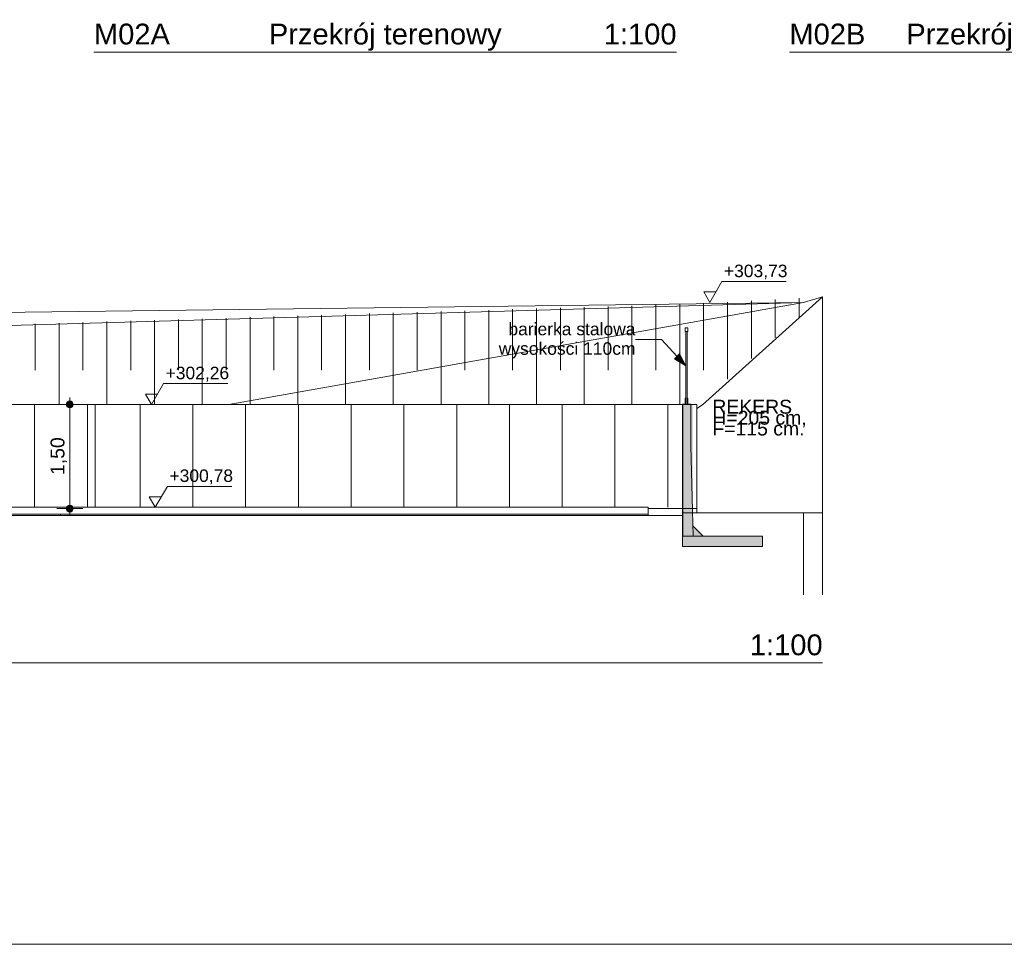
# Model space of a CAD drawing. Extents: x 250 to 10950, y 49 to 2920.
# Tile 7 of 23: x 5477 to 6895, y 50 to 1382. Entities that reach past the tile are written whole.
import ezdxf
from ezdxf.enums import TextEntityAlignment as Align
from ezdxf.xclip import XClip

# ---------------------------------------------------------------- set-up
doc = ezdxf.new("R2010")
doc.units = 0
doc.header["$MEASUREMENT"] = 0
doc.header["$XCLIPFRAME"] = 0
doc.linetypes.add('Wipeout_Contour', pattern=[10000, 0, -10000])
for name, color, linetype in [('FORMA - Arch 01 - 820-G Rysunki Obrazki', 7, 'Continuous'), ('M03_Przekrój terenowy_3_0', 7, 'Continuous'), ('M03_Przekrój terenowy_3_01FORMA - PZT - Inne obiekty', 7, 'Continuous'), ('M03_Przekrój terenowy_3_09FORMA  - nawierzchnie MODEL', 7, 'Continuous'), ('M03_Przekrój terenowy_3__UKŁAD LODÓWEK I REGAŁÓW', 7, 'Continuous'), ('M03_Przekrój terenowy_3_FORMA - Arch 01 - PZT-3 Ukształtowanie terenu', 7, 'Continuous')]:
    doc.layers.add(name, color=color, linetype=linetype)
doc.styles.add('STYL_AUTOMATYCZNY_10', font='arial.ttf')
doc.styles.add('STYL_AUTOMATYCZNY_2', font='arial.ttf')
pattern_1 = [(270, (5878.478735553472, 753.5376203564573), (-76, 0), [])]

# ---------------------------------------------------------------- blocks, each defined once
blk = doc.blocks.new('*X11')
at = {"layer": 'M03_Przekrój terenowy_3_FORMA - Arch 01 - PZT-3 Ukształtowanie terenu', "color": 112, "linetype": 'Continuous', "lineweight": 13, "ltscale": 0.1, "true_color": 0x00bb5e}
for p, q in [((6565.45190997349, 923.6505039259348), (6565.45190997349, 978.981425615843)), ((6599.841988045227, 953.4029534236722), (6599.841988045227, 980.8766350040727)), ((6187.161051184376, 876.8748284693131), (6187.161051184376, 964.6692949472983)), ((6221.551129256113, 827.652030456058), (6221.551129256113, 965.7136346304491)), ((6255.941207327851, 876.8748284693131), (6255.941207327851, 966.7579743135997)), ((6290.331285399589, 827.6556425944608), (6290.331285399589, 967.8023139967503)), ((6324.721363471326, 876.8748284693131), (6324.721363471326, 968.8466536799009)), ((6359.111441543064, 827.6592547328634), (6359.111441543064, 969.8909933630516)), ((6393.501519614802, 876.8748284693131), (6393.501519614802, 970.9353330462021)), ((6427.891597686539, 827.6628668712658), (6427.891597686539, 971.9796727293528)), ((6462.281675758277, 876.8748284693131), (6462.281675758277, 973.2957974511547)), ((6496.671753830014, 864.1456049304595), (6496.671753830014, 975.191006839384)), ((6531.061831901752, 893.8980544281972), (6531.061831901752, 977.0862162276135)), ((5740.090036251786, 827.6267454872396), (5740.090036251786, 951.0928790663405)), ((5774.480114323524, 876.8748284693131), (5774.480114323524, 952.137218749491)), ((5808.870192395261, 827.6303576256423), (5808.870192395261, 953.1815584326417)), ((5843.260270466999, 876.8748284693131), (5843.260270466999, 954.2258981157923)), ((5877.650348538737, 827.6339697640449), (5877.650348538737, 955.270237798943)), ((5912.040426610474, 876.8748284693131), (5912.040426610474, 956.3145774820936)), ((5946.430504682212, 827.6375819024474), (5946.430504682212, 957.3589171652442)), ((5980.82058275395, 876.8748284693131), (5980.82058275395, 958.4032568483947)), ((6015.210660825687, 827.6411940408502), (6015.210660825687, 959.4475965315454)), ((6049.600738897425, 876.8748284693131), (6049.600738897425, 960.491936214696)), ((6083.990816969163, 827.6448061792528), (6083.990816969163, 961.5362758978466)), ((6118.3808950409, 876.8748284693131), (6118.3808950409, 962.5806155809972)), ((6152.770973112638, 827.6484183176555), (6152.770973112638, 963.624955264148)), ((5499.359489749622, 876.8748284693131), (5499.359489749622, 943.7825012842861)), ((5533.74956782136, 827.6159090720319), (5533.74956782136, 944.8268409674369)), ((5568.139645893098, 876.8748284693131), (5568.139645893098, 945.8711806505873)), ((5602.529723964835, 827.6195212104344), (5602.529723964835, 946.9155203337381)), ((5636.919802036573, 876.8748284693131), (5636.919802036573, 947.9598600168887)), ((5671.309880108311, 827.6231333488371), (5671.309880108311, 949.0041997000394)), ((5705.699958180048, 876.8748284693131), (5705.699958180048, 950.0485393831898))]:
    blk.add_line(p, q, dxfattribs=at)
blk = doc.blocks.new('Rysunek_4_3', base_point=(24694690.71395063, 681.6642147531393))
at = {"layer": 'M03_Przekrój terenowy_3__UKŁAD LODÓWEK I REGAŁÓW', "color": 9, "linetype": 'Continuous', "lineweight": 13, "ltscale": 0.1}
blk.add_line((6488.520576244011, 1004.664198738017), (6581.440285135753, 1004.664198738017), dxfattribs=at)
at = {"layer": 'M03_Przekrój terenowy_3_0', "color": 7, "linetype": 'Continuous', "lineweight": 13, "insert": (6474.896158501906, 782.6256486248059), "char_height": 20, "attachment_point": 7, "style": 'STYL_AUTOMATYCZNY_2'}
blk.add_mtext('\\A1;{\\pql;\\fArial|b0|i0|c238|p0;\\W1.000000;F=115 cm.}', dxfattribs=at)
at = {"layer": 'M03_Przekrój terenowy_3__UKŁAD LODÓWEK I REGAŁÓW', "color": 6, "linetype": 'Continuous', "lineweight": 25, "insert": (6491.52056551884, 1007.664214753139), "char_height": 17.99999952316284, "width": 89.9197176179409, "attachment_point": 7, "style": 'STYL_AUTOMATYCZNY_2'}
blk.add_mtext('\\A1;{\\pql;\\fArial|b0|i0|c238|p0;\\W1.000000;+303,73}', dxfattribs=at)
at = {"color": 254, "linetype": 'Wipeout_Contour', "lineweight": 0, "ltscale": 12360.28599008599}
blk.add_wipeout([(4497.376368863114, 913.3632187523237), (1873.596972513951, 827.6642151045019), (5663.058454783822, 827.6642188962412)], dxfattribs=at).dxf.layer = 'M03_Przekrój terenowy_3_09FORMA  - nawierzchnie MODEL'
at = {"color": 254, "linetype": 'Wipeout_Contour', "lineweight": 0, "ltscale": 30404.13442006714}
blk.add_wipeout([(5535.847615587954, 669.6642252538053), (5535.847615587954, 667.6642205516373), (6382.29588039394, 667.6642205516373), (6382.29588039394, 677.6642188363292), (6382.2609547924, 669.6642126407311)], dxfattribs=at).dxf.layer = 'M03_Przekrój terenowy_3_09FORMA  - nawierzchnie MODEL'
at = {"color": 254, "linetype": 'Wipeout_Contour', "lineweight": 0, "ltscale": 25910.10844176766}
blk.add_wipeout([(6432.29638019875, 677.6642137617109), (6432.29638019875, 671.6642226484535), (6452.295467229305, 671.6642226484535), (6452.295467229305, 677.6642137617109)], dxfattribs=at).dxf.layer = 'M03_Przekrój terenowy_3_09FORMA  - nawierzchnie MODEL'
at = {"color": 254, "linetype": 'Wipeout_Contour', "lineweight": 0, "ltscale": 34735.60394028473}
blk.add_wipeout([(6606.308263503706, 974.6642086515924), (4497.376368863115, 913.3632092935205), (5523.03968680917, 837.9581653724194), (5663.058455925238, 827.6642190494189), (5778.460543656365, 827.6642190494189), (6256.116484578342, 912.4810622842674)], dxfattribs=at).dxf.layer = 'M03_Przekrój terenowy_3_09FORMA  - nawierzchnie MODEL'
at = {"color": 254, "linetype": 'Wipeout_Contour', "lineweight": 0, "ltscale": 14681.1624395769}
blk.add_wipeout([(1633.0371333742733, 669.6642156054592), (1633.0371333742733, 667.6642147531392), (5535.842409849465, 667.6642147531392), (5535.842409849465, 669.6642282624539)], dxfattribs=at).dxf.layer = 'M03_Przekrój terenowy_3_09FORMA  - nawierzchnie MODEL'
at = {"layer": 'M03_Przekrój terenowy_3__UKŁAD LODÓWEK I REGAŁÓW', "color": 9, "linetype": 'Continuous', "lineweight": 13, "ltscale": 0.1}
blk.add_line((5658.085455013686, 842.6642122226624), (5675.485427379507, 842.6642122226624), dxfattribs=at)
at = {"color": 254, "linetype": 'Wipeout_Contour', "lineweight": 0, "ltscale": 33084.13856324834}
blk.add_wipeout([(6606.308288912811, 974.6642590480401), (6452.587291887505, 821.9541131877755), (6460.9092533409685, 827.0629103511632), (6633.758558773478, 982.7393153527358), (6610.35968195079, 975.8566392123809)], dxfattribs=at).dxf.layer = 'M03_Przekrój terenowy_3_09FORMA  - nawierzchnie MODEL'
at = {"layer": 'M03_Przekrój terenowy_3__UKŁAD LODÓWEK I REGAŁÓW', "color": 9, "linetype": 'Continuous', "lineweight": 13, "ltscale": 0.1}
blk.add_line((6462.420525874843, 989.6642288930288), (6479.820590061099, 989.6642288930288), dxfattribs=at)
at = {"color": 254, "linetype": 'Wipeout_Contour', "lineweight": 0, "ltscale": 32028.43229112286}
blk.add_wipeout([(5778.462083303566, 827.6642114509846), (6452.295885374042, 827.6642114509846), (6452.295885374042, 821.7752221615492), (6452.587283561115, 821.954117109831), (6606.308263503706, 974.6642086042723)], dxfattribs=at).dxf.layer = 'M03_Przekrój terenowy_3_09FORMA  - nawierzchnie MODEL'
at = {"layer": 'M03_Przekrój terenowy_3_0', "linetype": 'Continuous', "lineweight": 0, "true_color": 0x000000}
blk.add_hatch(color=18, dxfattribs=at).paths.add_polyline_path([(6436.660591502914, 883.1951961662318), (6427.684755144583, 900.3018992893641), (6420.333936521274, 893.5221157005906)])
at = {"layer": 'M03_Przekrój terenowy_3_0', "color": 7, "linetype": 'Continuous', "lineweight": 13, "ltscale": 0.1}
for p, q in [((6420.333895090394, 893.52208184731), (6427.684763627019, 900.3019191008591)), ((6436.660578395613, 883.1952212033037), (6427.684763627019, 900.3019191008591)), ((6436.660578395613, 883.1952212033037), (6420.333895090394, 893.52208184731)), ((6435.55368305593, 836.6642977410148), (6436.660578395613, 836.6642977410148)), ((6438.66061110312, 836.6642977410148), (6439.660627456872, 836.6642977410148)), ((6439.660627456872, 836.6642977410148), (6439.660627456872, 827.4110016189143)), ((6444.045328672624, 827.4110016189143), (6443.547386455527, 827.9109638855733)), ((6444.045328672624, 827.4110016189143), (6444.047899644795, 767.9109926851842))]:
    blk.add_line(p, q, dxfattribs=at)
at = {"layer": 'M03_Przekrój terenowy_3_01FORMA - PZT - Inne obiekty', "color": 1, "linetype": 'Continuous', "lineweight": 13, "ltscale": 0.1}
blk.add_line((6452.295853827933, 827.6642423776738), (6452.295486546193, 821.7749715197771), dxfattribs=at)
at = {"layer": 'M03_Przekrój terenowy_3__UKŁAD LODÓWEK I REGAŁÓW', "color": 9, "linetype": 'Continuous', "lineweight": 13, "ltscale": 0.1}
blk.add_line((5684.185505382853, 857.6641820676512), (5777.105214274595, 857.6641820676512), dxfattribs=at)
at = {"layer": 'M03_Przekrój terenowy_3_0', "color": 7, "linetype": 'Continuous', "lineweight": 13, "char_height": 20, "attachment_point": 7, "style": 'STYL_AUTOMATYCZNY_2'}
for s, insert in [('\\A1;{\\pql;\\fArial|b0|i0|c238|p0;\\W1.000000;REKERS}', (6474.883658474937, 814.054197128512)), ('\\A1;{\\pql;\\fArial|b0|i0|c238|p0;\\W1.000000;H=205 cm,  }', (6474.883658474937, 794.7914717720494))]:
    blk.add_mtext(s, dxfattribs=dict(at, insert=insert))
at = {"layer": 'M03_Przekrój terenowy_3__UKŁAD LODÓWEK I REGAŁÓW', "color": 6, "linetype": 'Continuous', "lineweight": 25, "insert": (5687.185473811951, 860.6642147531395), "char_height": 17.99999952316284, "width": 89.9197176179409, "attachment_point": 7, "style": 'STYL_AUTOMATYCZNY_2'}
blk.add_mtext('\\A1;{\\pql;\\fArial|b0|i0|c238|p0;\\W1.000000;+302,26}', dxfattribs=at)
at = {"color": 254, "linetype": 'Wipeout_Contour', "lineweight": 0, "ltscale": 37062.57774084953}
blk.add_wipeout([(6432.295880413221, 827.6642134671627), (5585.843959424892, 827.6642134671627), (5585.843959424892, 679.6642100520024), (6382.260949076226, 679.6642100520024), (6382.260949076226, 677.6642093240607), (6432.295880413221, 677.6642093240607)], dxfattribs=at).dxf.layer = 'M03_Przekrój terenowy_3_01FORMA - PZT - Inne obiekty'
at = {"color": 254, "linetype": 'Wipeout_Contour', "lineweight": 0, "ltscale": 15154.12191972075}
blk.add_wipeout([(6606.308263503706, 974.6642147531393), (3771.8883359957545, 938.5724366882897), (4497.376368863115, 913.3632187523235)], dxfattribs=at).dxf.layer = 'M03_Przekrój terenowy_3_09FORMA  - nawierzchnie MODEL'
at = {"layer": 'M03_Przekrój terenowy_3_0', "color": 7, "linetype": 'Continuous', "lineweight": 15, "ltscale": 0.1}
blk.add_line((6633.758558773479, 982.7457427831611), (6606.308288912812, 974.6642590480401), dxfattribs=at)
at = {"layer": 'M03_Przekrój terenowy_3_0', "color": 7, "linetype": 'Continuous', "lineweight": 13, "ltscale": 0.1}
for p, q in [((6435.55368305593, 937.9110182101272), (6439.660627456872, 937.9110182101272)), ((6435.55368305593, 932.9110282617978), (6435.55368305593, 937.9110182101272)), ((6439.660627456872, 932.9110282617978), (6439.660627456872, 937.9110182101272)), ((6435.55368305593, 932.9110282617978), (6439.660627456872, 932.9110282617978)), ((6436.660578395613, 827.4110016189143), (6436.660578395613, 932.9110282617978)), ((6438.66061110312, 827.4110016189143), (6438.66061110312, 932.9110282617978)), ((6401.716751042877, 921.0822607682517), (6364.155582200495, 921.0822607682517)), ((6424.009375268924, 896.9120004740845), (6401.716751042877, 921.0822607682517)), ((6432.04531606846, 827.4110016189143), (6432.546380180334, 827.9109638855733)), ((6432.295894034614, 827.6610286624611), (6432.546563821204, 827.411368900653)), ((6432.545370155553, 827.4110016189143), (6444.045328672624, 827.4110016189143)), ((6432.546380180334, 827.9109638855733), (6443.547386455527, 827.9109638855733)), ((6435.55368305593, 836.6642977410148), (6435.55368305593, 827.4110016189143))]:
    blk.add_line(p, q, dxfattribs=at)
at = {"layer": 'M03_Przekrój terenowy_3_01FORMA - PZT - Inne obiekty', "color": 1, "linetype": 'Continuous', "lineweight": 13, "ltscale": 0.1}
blk.add_line((6452.295853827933, 827.6642423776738), (6432.295894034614, 827.6642423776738), dxfattribs=at)
at = {"layer": 'M03_Przekrój terenowy_3_09FORMA  - nawierzchnie MODEL', "color": 251, "linetype": 'Continuous', "lineweight": 13, "ltscale": 0.1, "true_color": 0x606060}
for p, q in [((6606.308288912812, 974.6642590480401), (6633.758558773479, 982.7436309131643)), ((3771.888325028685, 938.5724008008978), (6606.308288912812, 974.6642590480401)), ((4497.376362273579, 913.3631922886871), (6606.308288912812, 974.6642590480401)), ((5778.462136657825, 827.6642423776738), (6606.308288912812, 974.6642590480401))]:
    blk.add_line(p, q, dxfattribs=at)
at = {"layer": 'M03_Przekrój terenowy_3_09FORMA  - nawierzchnie MODEL', "color": 7, "linetype": 'Continuous', "lineweight": 18, "ltscale": 0.1, "flags": 128}
blk.add_lwpolyline([(6633.758558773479, 982.7393440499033), (6460.909233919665, 827.0629341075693), (6452.295479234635, 821.7749667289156)], dxfattribs=at)
at = {"layer": 'M03_Przekrój terenowy_3__UKŁAD LODÓWEK I REGAŁÓW', "color": 9, "linetype": 'Continuous', "lineweight": 13, "ltscale": 0.1}
for p, q in [((6471.120603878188, 974.6642590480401), (6488.520576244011, 1004.664198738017)), ((6471.120603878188, 974.6642590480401), (6462.420525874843, 989.6642288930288)), ((5666.785441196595, 827.6642423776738), (5684.185505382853, 857.6641820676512)), ((5666.785441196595, 827.6642423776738), (5658.085455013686, 842.6642122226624)), ((5672.380335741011, 679.6642093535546), (5689.780308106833, 709.6642408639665)), ((5689.780308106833, 709.6642408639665), (5782.700016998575, 709.6642408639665)), ((5672.380335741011, 679.6642093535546), (5663.6803495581, 694.664271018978)), ((5663.6803495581, 694.664271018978), (5681.080321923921, 694.664271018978))]:
    blk.add_line(p, q, dxfattribs=at)
at = {"layer": 'M03_Przekrój terenowy_3_0', "color": 7, "linetype": 'Continuous', "lineweight": 13, "insert": (6364.155615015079, 919.5133120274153), "char_height": 18, "width": 254.3904572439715, "attachment_point": 6, "line_spacing_factor": 0.9375780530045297, "style": 'STYL_AUTOMATYCZNY_10'}
blk.add_mtext('\\A1;{\\pqr;\\fArial|b0|i0|c238|p0;\\W1.000000;barierka stalowa \\fArial|b0|i0|c238|p0;\\W1.000000;wysokości 110cm}', dxfattribs=at)
at = {"layer": 'M03_Przekrój terenowy_3__UKŁAD LODÓWEK I REGAŁÓW', "color": 6, "linetype": 'Continuous', "lineweight": 25, "insert": (5692.780315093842, 712.6642318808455), "char_height": 17.99999952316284, "width": 89.9197176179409, "attachment_point": 7, "style": 'STYL_AUTOMATYCZNY_2'}
blk.add_mtext('\\A1;{\\pql;\\fArial|b0|i0|c238|p0;\\W1.000000;+300,78}', dxfattribs=at)
at = {"color": 254, "linetype": 'Wipeout_Contour', "lineweight": 0, "ltscale": 47579.98249645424}
blk.add_wipeout([(4651.756997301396, 667.664230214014), (4651.756997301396, 553.2310853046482), (6606.308288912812, 553.2310853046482), (6606.308288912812, 671.6642038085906), (6432.296353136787, 671.6642038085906), (6432.296353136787, 667.664230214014), (6382.295902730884, 667.664230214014), (5535.847573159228, 667.664230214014)], dxfattribs=at).dxf.layer = 'M03_Przekrój terenowy_3_0'
at = {"color": 254, "linetype": 'Wipeout_Contour', "lineweight": 0, "ltscale": 14873.19955382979}
blk.add_wipeout([(1633.0368238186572, 827.6642147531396), (1633.0368238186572, 679.6642137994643), (5585.843960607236, 679.6642043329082), (5585.843960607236, 827.6642171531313)], dxfattribs=at).dxf.layer = 'M03_Przekrój terenowy_3_01FORMA - PZT - Inne obiekty'
at = {"layer": 'M03_Przekrój terenowy_3_0', "linetype": 'Continuous', "lineweight": 0, "true_color": 0x000000}
for points in [[(5544.19270384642, 827.6642147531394), (5544.573306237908, 825.7507975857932), (5545.657169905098, 824.1286808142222), (5547.279286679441, 823.0448171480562), (5549.192703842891, 822.6642147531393), (5551.106121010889, 823.0448171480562), (5552.728237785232, 824.1286808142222), (5553.812101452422, 825.7507975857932), (5554.19270384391, 827.6642147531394), (5553.812101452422, 829.5776319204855), (5552.728237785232, 831.1997486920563), (5551.106121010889, 832.2836123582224), (5549.192703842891, 832.6642147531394), (5547.279286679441, 832.2836123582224), (5545.657169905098, 831.1997486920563), (5544.573306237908, 829.5776319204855)], [(6432.295880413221, 622.9109878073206), (6547.047092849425, 622.9109878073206), (6547.047092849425, 637.9719604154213), (6461.702029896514, 637.9719604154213), (6446.701507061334, 652.971958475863), (6446.701507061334, 827.6609865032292), (6432.295880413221, 827.6609865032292)], [(5544.19270384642, 677.6642147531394), (5544.573306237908, 675.7507975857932), (5545.657169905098, 674.1286808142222), (5547.279286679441, 673.0448171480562), (5549.192703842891, 672.6642147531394), (5551.106121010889, 673.0448171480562), (5552.728237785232, 674.1286808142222), (5553.812101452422, 675.7507975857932), (5554.19270384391, 677.6642147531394), (5553.812101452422, 679.5776319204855), (5552.728237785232, 681.1997486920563), (5551.106121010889, 682.2836123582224), (5549.192703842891, 682.6642147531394), (5547.279286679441, 682.2836123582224), (5545.657169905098, 681.1997486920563), (5544.573306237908, 679.5776319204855)]]:
    blk.add_hatch(color=18, dxfattribs=at).paths.add_polyline_path(points)
at = {"layer": 'M03_Przekrój terenowy_3_FORMA - Arch 01 - PZT-3 Ukształtowanie terenu', "linetype": 'Continuous', "lineweight": 5}
h = blk.add_hatch(dxfattribs=at)
h.set_pattern_fill('Podłoga_z_desek_0003', color=252, style=0, pattern_type=2)
h.set_pattern_definition(pattern_1)
h.paths.add_polyline_path([(5585.843959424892, 827.4110088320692), (1633.036822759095, 827.4110088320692), (1633.036822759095, 679.6642318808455), (5585.843959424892, 679.6642318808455)])
h = blk.add_hatch(dxfattribs=at)
h.set_pattern_fill('Podłoga_z_desek_0003', color=252, style=0, pattern_type=2)
h.set_pattern_definition(pattern_1)
h.paths.add_polyline_path([(6438.012170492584, 827.4110088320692), (5585.843959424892, 827.4110088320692), (5585.843959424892, 679.6642318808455), (6438.012170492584, 679.6642318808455)])
at = {"layer": 'M03_Przekrój terenowy_3_0', "color": 7, "linetype": 'Continuous', "lineweight": 13, "ltscale": 0.1}
for p, q in [((5549.192663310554, 832.6642323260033), (5549.192663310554, 837.6642222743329)), ((5544.192673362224, 827.6642423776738), (5530.442746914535, 827.6642423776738)), ((5570.843921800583, 827.6642423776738), (5554.192745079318, 827.6642423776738)), ((6432.047060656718, 622.9110087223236), (6432.045499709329, 827.4110934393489)), ((6432.547390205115, 637.9106112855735), (6432.546563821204, 827.4097161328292)), ((5549.192663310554, 682.6642584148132), (5549.192663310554, 822.6642524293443)), ((6447.049234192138, 637.9106112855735), (6444.047899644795, 767.9109926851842)), ((5544.192673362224, 677.664176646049), (5530.442746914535, 677.664176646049)), ((5549.192663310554, 667.6641967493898), (5549.192663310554, 672.6641866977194)), ((5567.942671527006, 677.664176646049), (5554.192745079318, 677.664176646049)), ((6461.702030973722, 637.9719473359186), (6446.701510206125, 652.9719171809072)), ((6547.047104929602, 637.9109785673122), (6432.046877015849, 637.9106112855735)), ((6547.047104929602, 622.9110087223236), (6547.047104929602, 637.9109785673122)), ((6443.548121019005, 622.9110087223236), (6432.047060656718, 622.9110087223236)), ((6443.548121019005, 622.9110087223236), (6547.047104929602, 622.9110087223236))]:
    blk.add_line(p, q, dxfattribs=at)
for centre in [(5549.192703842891, 827.6642147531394), (5549.192703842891, 677.6642147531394)]:
    blk.add_circle(centre, 5, dxfattribs=at)
at = {"layer": 'M03_Przekrój terenowy_3_01FORMA - PZT - Inne obiekty', "color": 1, "linetype": 'Continuous', "lineweight": 13, "ltscale": 0.1}
for p, q in [((1633.036801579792, 827.6642423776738), (5585.843983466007, 827.6642423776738)), ((5585.843983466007, 827.6642423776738), (6432.295894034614, 827.6642423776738)), ((5585.843983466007, 827.6642423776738), (5585.843983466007, 679.6642093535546)), ((6432.295894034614, 827.6642423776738), (6432.295894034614, 677.664176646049)), ((6452.295853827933, 677.664176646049), (6432.295894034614, 677.664176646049))]:
    blk.add_line(p, q, dxfattribs=at)
at = {"layer": 'M03_Przekrój terenowy_3_09FORMA  - nawierzchnie MODEL', "color": 7, "linetype": 'Continuous', "lineweight": 18, "ltscale": 0.1}
for p, q in [((6452.295486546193, 821.7749715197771), (6452.295853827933, 677.664176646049)), ((6382.260919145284, 679.6642093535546), (6382.260919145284, 669.6642294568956)), ((6382.296178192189, 677.664176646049), (6382.296178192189, 667.6641967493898)), ((6432.296353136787, 677.664176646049), (6382.296178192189, 677.664176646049)), ((6432.296353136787, 667.6641967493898), (6382.296178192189, 667.6641967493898)), ((6432.296353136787, 677.664176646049), (6432.296353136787, 667.6641967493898)), ((6452.295853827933, 677.664176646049), (6452.295486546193, 671.6641703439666))]:
    blk.add_line(p, q, dxfattribs=at)
at = {"layer": 'M03_Przekrój terenowy_3_09FORMA  - nawierzchnie MODEL', "color": 251, "linetype": 'Continuous', "lineweight": 13, "ltscale": 0.1, "true_color": 0x606060}
for p, q in [((1633.03716886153, 667.6641967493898), (5535.842431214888, 667.6641967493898)), ((5535.842431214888, 669.6642294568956), (5535.842431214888, 667.6641967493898)), ((5535.847573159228, 669.6642294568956), (5535.847573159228, 667.6641967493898)), ((5535.847573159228, 667.6641967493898), (6382.295902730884, 667.6641967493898)), ((6382.260950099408, 677.6642147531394), (6382.29588039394, 677.6642147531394)), ((6432.296353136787, 671.6641703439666), (6452.295486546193, 671.6641703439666))]:
    blk.add_line(p, q, dxfattribs=at)
at = {"layer": 'M03_Przekrój terenowy_3_09FORMA  - nawierzchnie MODEL', "color": 7, "linetype": 'Continuous', "lineweight": 18, "ltscale": 0.1, "flags": 128}
for points in [[(6382.260950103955, 679.6642147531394), (5472.505329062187, 679.6642147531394), (471.799374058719, 679.6642147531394)], [(6382.260950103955, 669.6642147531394), (5472.505329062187, 669.6642147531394), (471.799374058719, 669.6642147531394)]]:
    blk.add_lwpolyline(points, dxfattribs=at)
at = {"layer": 'M03_Przekrój terenowy_3_0', "color": 7, "linetype": 'Continuous', "lineweight": 13, "ltscale": 0.1}
blk.add_blockref('*X11', (0, 0), dxfattribs=at)
at = {"layer": 'M03_Przekrój terenowy_3_0', "color": 7, "linetype": 'Continuous', "lineweight": 13, "insert": (5545.192703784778, 725.9722171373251), "char_height": 20, "width": 53.384, "attachment_point": 7, "rotation": 90, "style": 'STYL_AUTOMATYCZNY_10'}
blk.add_mtext('\\A1;{\\pql;\\fArial|b0|i0|c238|p0;\\W1.000000;1,50}', dxfattribs=at)
at = {"color": 254, "linetype": 'Wipeout_Contour', "lineweight": 0, "ltscale": 26594.25702832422}
blk.add_wipeout([(6633.758558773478, 671.6642140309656), (6606.308288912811, 671.6642140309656), (6606.308288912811, 553.2310955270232), (6633.758558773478, 553.2310955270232)], dxfattribs=at).dxf.layer = 'M03_Przekrój terenowy_3_0'
at = {"layer": 'M03_Przekrój terenowy_3_0', "color": 7, "linetype": 'Continuous', "lineweight": 13, "ltscale": 0.1}
blk.add_line((6633.758558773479, 982.7456946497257), (6633.758558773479, 553.2310955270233), dxfattribs=at)
at = {"layer": 'M03_Przekrój terenowy_3_0', "color": 7, "linetype": 'Continuous', "lineweight": 15, "ltscale": 0.1}
blk.add_line((6606.308288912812, 671.6642140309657), (6606.308288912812, 553.2310955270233), dxfattribs=at)
at = {"layer": 'M03_Przekrój terenowy_3_09FORMA  - nawierzchnie MODEL', "color": 7, "linetype": 'Continuous', "lineweight": 18, "ltscale": 0.1}
blk.add_line((6633.765640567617, 671.6642146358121), (6452.295473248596, 671.6642146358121), dxfattribs=at)
blk = doc.blocks.new('Wbudowany tytuł rysunku[3]', base_point=(471.799374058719, 553.2310518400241))
at = {"layer": 'FORMA - Arch 01 - 820-G Rysunki Obrazki', "color": 7, "linetype": 'Continuous', "lineweight": 13, "ltscale": 0.1}
blk.add_line((471.799374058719, 455.2310518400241), (6633.758558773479, 455.2310518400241), dxfattribs=at)
at = {"layer": 'FORMA - Arch 01 - 820-G Rysunki Obrazki', "color": 7, "lineweight": 13, "style": 'STYL_AUTOMATYCZNY_10'}
blk.add_attdef('AC_DrawingNumber', text='', height=30, dxfattribs=at).set_placement((471.799374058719, 496.3739103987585), align=Align.TOP_LEFT)
blk.add_attdef('AC_DrawingName', text='', height=30, dxfattribs=at).set_placement((3552.778966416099, 496.3739103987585), align=Align.TOP_CENTER)
blk.add_attdef('AC_DrawingScale', text='', height=30, dxfattribs=at).set_placement((6633.758558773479, 496.3739103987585), align=Align.TOP_RIGHT)
blk = doc.blocks.new('Wbudowany tytuł rysunku[4]', base_point=(6585.873592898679, 1433.011744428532))
at = {"layer": 'FORMA - Arch 01 - 820-G Rysunki Obrazki', "color": 7, "linetype": 'Continuous', "lineweight": 13, "ltscale": 0.1}
blk.add_line((6585.873592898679, 1335.011744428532), (7258.13210920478, 1335.011744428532), dxfattribs=at)
at = {"layer": 'FORMA - Arch 01 - 820-G Rysunki Obrazki', "color": 7, "lineweight": 13, "style": 'STYL_AUTOMATYCZNY_10'}
blk.add_attdef('AC_DrawingNumber', text='', height=30, dxfattribs=at).set_placement((6585.873592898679, 1376.154602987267), align=Align.TOP_LEFT)
blk.add_attdef('AC_DrawingName', text='', height=30, dxfattribs=at).set_placement((6922.00285105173, 1376.154602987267), align=Align.TOP_CENTER)
blk.add_attdef('AC_DrawingScale', text='', height=30, dxfattribs=at).set_placement((7258.13210920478, 1376.154602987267), align=Align.TOP_RIGHT)
blk = doc.blocks.new('Wbudowany tytuł rysunku[5]', base_point=(5584.016092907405, 1433.011744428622))
at = {"layer": 'FORMA - Arch 01 - 820-G Rysunki Obrazki', "color": 7, "linetype": 'Continuous', "lineweight": 13, "ltscale": 0.1}
blk.add_line((5584.016092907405, 1335.011744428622), (6423.295358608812, 1335.011744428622), dxfattribs=at)
at = {"layer": 'FORMA - Arch 01 - 820-G Rysunki Obrazki', "color": 7, "lineweight": 13, "style": 'STYL_AUTOMATYCZNY_10'}
blk.add_attdef('AC_DrawingNumber', text='', height=30, dxfattribs=at).set_placement((5584.016092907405, 1376.154602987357), align=Align.TOP_LEFT)
blk.add_attdef('AC_DrawingName', text='', height=30, dxfattribs=at).set_placement((6003.655725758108, 1376.154602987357), align=Align.TOP_CENTER)
blk.add_attdef('AC_DrawingScale', text='', height=30, dxfattribs=at).set_placement((6423.295358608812, 1376.154602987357), align=Align.TOP_RIGHT)

msp = doc.modelspace()

# ---------------------------------------------------------------- linework, layer by layer
at = {"color": 7, "linetype": 'Continuous', "lineweight": 13, "ltscale": 0.1}
msp.add_line((10950, 50.00000000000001), (250, 50.00000000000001), dxfattribs=at)

# ---------------------------------------------------------------- block references
at = {"layer": 'FORMA - Arch 01 - 820-G Rysunki Obrazki', "color": 7, "lineweight": 13}
for name, p, values in [('Wbudowany tytuł rysunku[5]', (5584.016092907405, 1433.011744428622), {'AC_DrawingName': 'Przekrój terenowy', 'AC_DrawingNumber': 'M02A', 'AC_DrawingScale': '1:100'}), ('Wbudowany tytuł rysunku[4]', (6585.873592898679, 1433.011744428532), {'AC_DrawingName': 'Przekrój terenowy', 'AC_DrawingNumber': 'M02B', 'AC_DrawingScale': '1:100'})]:
    msp.add_blockref(name, p, dxfattribs=at).add_auto_attribs(values)
at = {"layer": 'FORMA - Arch 01 - 820-G Rysunki Obrazki', "color": 7, "linetype": 'Continuous', "lineweight": 13, "ltscale": 0.1}
ref = msp.add_blockref('Rysunek_4_3', (24694690.71395063, 681.6642147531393), dxfattribs=at)
XClip(ref).set_block_clipping_path([(471.7993740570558, 553.2310518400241), (6633.758558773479, 1029.778499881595)])
at = {"layer": 'FORMA - Arch 01 - 820-G Rysunki Obrazki', "color": 7, "lineweight": 13}
ref = msp.add_blockref('Wbudowany tytuł rysunku[3]', (471.799374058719, 553.2310518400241), dxfattribs=at)
ref.add_attrib('AC_DrawingScale', '1:100', dxfattribs={"color": 7, "lineweight": 13, "height": 30, "style": 'STYL_AUTOMATYCZNY_10'}).set_placement((6633.758558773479, 496.3739103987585), align=Align.TOP_RIGHT)

doc.saveas('drawing.dxf')
